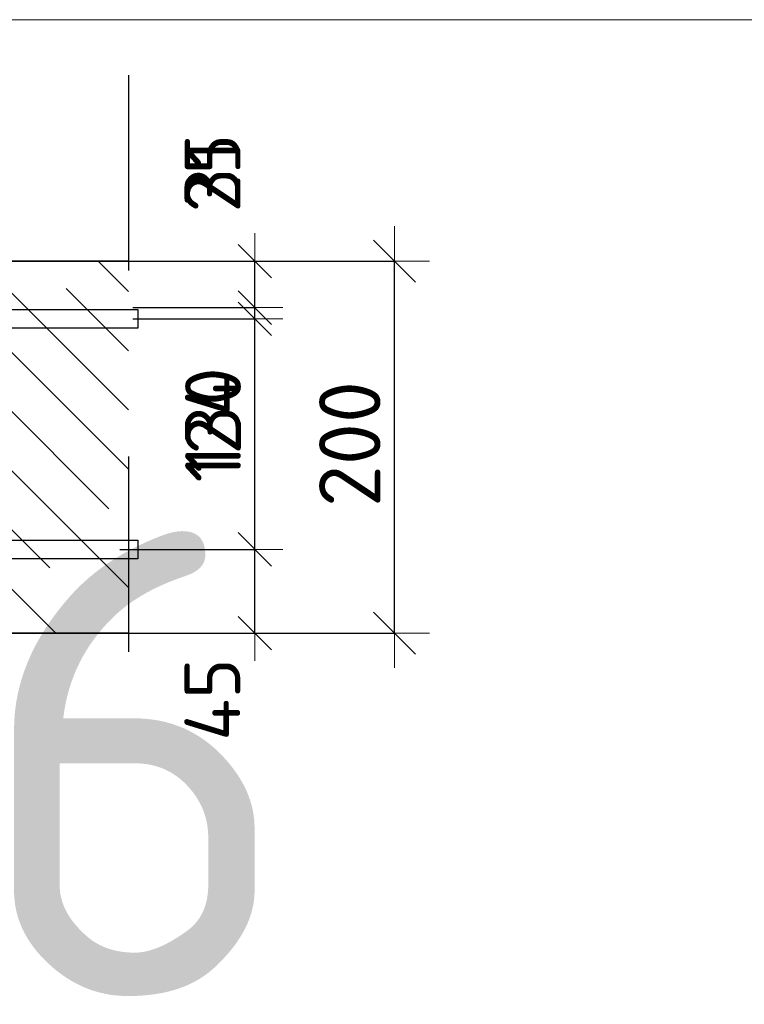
# Model space of a CAD drawing. Header units: metres. Extents: x -38 to 98, y -15 to 21.
# Tile 104 of 147: x 72.697 to 73.087, y 7.142 to 7.672. Entities that reach past the tile are written whole.
import ezdxf

# ---------------------------------------------------------------- set-up
doc = ezdxf.new("R2010")
doc.units = ezdxf.units.M
doc.header["$PDMODE"] = 65
doc.linetypes.add('______4', pattern=[0.135, 0.105, -0.03])
for name, color, linetype, lineweight in [('XR$3$Арм. стержнями верхней зоны', 180, 'Continuous', 35), ('XR$3$Арм. стержнями нижней зоны', 180, 'Continuous', 35), ('XR$3$Размерная линия (1)', 7, 'Continuous', 13), ('XR$3$Размерная линия_ общее', 7, 'Continuous', 13), ('XR$4$Текст_ примечание', 7, 'Continuous', 13), ('XR$5$Арм. стержнями верхней зоны', 180, 'Continuous', 35), ('XR$5$Арм. стержнями нижней зоны', 180, 'Continuous', 35), ('XR$5$Размерная линия (1)', 7, 'Continuous', 13), ('XR$5$Размерная линия_ общее', 7, 'Continuous', 13)]:
    doc.layers.add(name, color=color, linetype=linetype, lineweight=lineweight)
doc.styles.add('ISOCPEUR', font='txt')
doc.dimstyles.new('DIMSTYLE_12', dxfattribs={"dimtxt": 0.03, "dimasz": 0.03, "dimexe": 0, "dimexo": 0, "dimgap": 0.015, "dimtad": 2, "dimdec": 0, "dimlfac": 1000, "dimrnd": 1, "dimzin": 12, "dimdsep": 46, "dimtxsty": 'ISOCPEUR', "dimblk1": 'ALL_ML_STRICH', "dimblk2": 'ALL_ML_STRICH', "dimsah": 1, "dimcen": 0, "dimclrd": 7, "dimclre": 256, "dimclrt": 7, "dimadec": 0, "dimazin": 0, "dimtfac": 1, "dimtdec": 0, "dimtix": 1, "dimtmove": 2, "dimatfit": 3, "dimfxl": 0, "dimtzin": 0, "dimlwd": 0, "dimlwe": -3, "dimarcsym": 0})
doc.dimstyles.new('DIMSTYLE_14', dxfattribs={"dimtxt": 0.03, "dimasz": 0.03, "dimexe": 0, "dimexo": 0, "dimgap": 0.015, "dimtad": 2, "dimdec": 0, "dimlfac": 1000, "dimrnd": 1, "dimzin": 12, "dimdsep": 46, "dimtxsty": 'ISOCPEUR', "dimblk1": 'ALL_ML_STRICH', "dimblk2": 'ALL_ML_STRICH', "dimsah": 1, "dimcen": 0, "dimclrd": 7, "dimclre": 256, "dimclrt": 7, "dimadec": 0, "dimazin": 0, "dimtfac": 1, "dimtdec": 0, "dimtix": 1, "dimtmove": 2, "dimatfit": 3, "dimfxl": 0, "dimtvp": 1.2, "dimtzin": 0, "dimlwd": 0, "dimlwe": -3, "dimarcsym": 0})
doc.dimstyles.new('DIMSTYLE_8', dxfattribs={"dimtxt": 0.033, "dimasz": 0.0375, "dimexe": 0, "dimexo": 0, "dimgap": 0.0165, "dimtad": 2, "dimdec": 0, "dimlfac": 1000, "dimrnd": 1, "dimzin": 12, "dimdsep": 46, "dimtxsty": 'ISOCPEUR', "dimblk1": 'ALL_ML_STRICH', "dimblk2": 'ALL_ML_STRICH', "dimsah": 1, "dimcen": 0, "dimclrd": 7, "dimclre": 256, "dimclrt": 7, "dimadec": 0, "dimazin": 0, "dimtfac": 1, "dimtdec": 0, "dimtix": 1, "dimtmove": 2, "dimatfit": 3, "dimfxl": 0, "dimtzin": 0, "dimlwd": 0, "dimlwe": -3, "dimarcsym": 0})
pattern_1 = [(135, (0, 0), (-0.031819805, -0.031819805), [0.4, -0.05, 0, -0.05]), (135, (-0.01591, -0.01591), (-0.031819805, -0.031819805), [0.8, -0.1, 0.1, -0.1])]

# ---------------------------------------------------------------- blocks, each defined once
blk = doc.blocks.new('ALL_ML_STRICH')
at = {"color": 0, "linetype": 'ByBlock', "lineweight": -2}
for p, q in [((0, -0.5), (0, 0.5)), ((-0.3, -0.3), (0.3, 0.3)), ((-1, 0), (0.5, 0))]:
    blk.add_line(p, q, dxfattribs=at)
blk = doc.blocks.new('*D135')
at = {"layer": 'DEFPOINTS', "color": 7, "linetype": 'Continuous', "lineweight": 13, "transparency": 33554687}
for p in [(72.7273, 7.54188), (72.7273, 7.34188), (72.89884, 7.34188)]:
    blk.add_point(p, dxfattribs=at)
at = {"layer": 'XR$3$Размерная линия_ общее', "color": 253, "linetype": 'Continuous', "lineweight": -2, "true_color": 0xa0a0a0, "transparency": 33554687}
for p, q in [((72.7473, 7.54188), (72.89884, 7.54188)), ((72.7473, 7.34188), (72.89884, 7.34188))]:
    blk.add_line(p, q, dxfattribs=at)
at = {"layer": 'XR$3$Размерная линия_ общее', "color": 7, "linetype": 'Continuous', "lineweight": -2, "transparency": 33554687}
blk.add_line((72.89884, 7.34188), (72.89884, 7.54188), dxfattribs=at)
at = {"layer": 'XR$3$Размерная линия_ общее', "color": 7, "linetype": 'Continuous', "lineweight": 13, "transparency": 33554687, "xscale": 0.0375, "yscale": 0.0375, "zscale": 0.0375}
for p, rotation in [((72.89884, 7.54188), 90), ((72.89884, 7.34188), 270)]:
    blk.add_blockref('ALL_ML_STRICH', p, dxfattribs=dict(at, rotation=rotation))
at = {"layer": 'XR$3$Размерная линия_ общее', "color": 7, "linetype": 'Continuous', "lineweight": 13, "transparency": 33554687, "insert": (72.87484, 7.44353), "char_height": 0.033, "width": 0.099, "attachment_point": 5, "rotation": 90, "style": 'ISOCPEUR'}
blk.add_mtext('\\A1;{200}', dxfattribs=at)
blk = doc.blocks.new('*D201')
at = {"layer": 'DEFPOINTS', "color": 7, "linetype": 'Continuous', "lineweight": 13, "transparency": 33554687}
for p in [(72.73118, 7.38688), (72.74403, 7.34188), (72.82384, 7.34188)]:
    blk.add_point(p, dxfattribs=at)
at = {"layer": 'XR$3$Размерная линия (1)', "color": 9, "linetype": 'Continuous', "lineweight": -2, "true_color": 0xc7c7c7, "transparency": 33554687}
for p, q in [((72.75118, 7.38688), (72.82384, 7.38688)), ((72.76403, 7.34188), (72.82384, 7.34188))]:
    blk.add_line(p, q, dxfattribs=at)
at = {"layer": 'XR$3$Размерная линия (1)', "color": 7, "linetype": 'Continuous', "lineweight": -2, "transparency": 33554687}
blk.add_line((72.82384, 7.34188), (72.82384, 7.38688), dxfattribs=at)
at = {"layer": 'XR$3$Размерная линия (1)', "color": 7, "linetype": 'Continuous', "lineweight": 13, "transparency": 33554687, "xscale": 0.03, "yscale": 0.03, "zscale": 0.03}
for p, rotation in [((72.82384, 7.38688), 90), ((72.82384, 7.34188), 270)]:
    blk.add_blockref('ALL_ML_STRICH', p, dxfattribs=dict(at, rotation=rotation))
at = {"layer": 'XR$3$Размерная линия (1)', "color": 7, "linetype": 'Continuous', "lineweight": 13, "transparency": 33554687, "insert": (72.80098, 7.30614), "char_height": 0.03, "width": 0.06, "attachment_point": 5, "rotation": 90, "style": 'ISOCPEUR'}
blk.add_mtext('\\A1;{45}', dxfattribs=at)
blk = doc.blocks.new('*D202')
at = {"layer": 'DEFPOINTS', "color": 7, "linetype": 'Continuous', "lineweight": 13, "transparency": 33554687}
for p in [(72.73821, 7.51088), (72.73118, 7.38688), (72.82384, 7.38688)]:
    blk.add_point(p, dxfattribs=at)
at = {"layer": 'XR$3$Размерная линия (1)', "color": 9, "linetype": 'Continuous', "lineweight": -2, "true_color": 0xc7c7c7, "transparency": 33554687}
for p, q in [((72.75821, 7.51088), (72.82384, 7.51088)), ((72.75118, 7.38688), (72.82384, 7.38688))]:
    blk.add_line(p, q, dxfattribs=at)
at = {"layer": 'XR$3$Размерная линия (1)', "color": 7, "linetype": 'Continuous', "lineweight": -2, "transparency": 33554687}
blk.add_line((72.82384, 7.38688), (72.82384, 7.51088), dxfattribs=at)
at = {"layer": 'XR$3$Размерная линия (1)', "color": 7, "linetype": 'Continuous', "lineweight": 13, "transparency": 33554687, "xscale": 0.03, "yscale": 0.03, "zscale": 0.03}
for p, rotation in [((72.82384, 7.51088), 90), ((72.82384, 7.38688), 270)]:
    blk.add_blockref('ALL_ML_STRICH', p, dxfattribs=dict(at, rotation=rotation))
at = {"layer": 'XR$3$Размерная линия (1)', "color": 7, "linetype": 'Continuous', "lineweight": 13, "transparency": 33554687, "insert": (72.80134, 7.45188), "char_height": 0.03, "width": 0.09, "attachment_point": 5, "rotation": 90, "style": 'ISOCPEUR'}
blk.add_mtext('\\A1;{124}', dxfattribs=at)
blk = doc.blocks.new('*D203')
at = {"layer": 'DEFPOINTS', "color": 7, "linetype": 'Continuous', "lineweight": 13, "transparency": 33554687}
for p in [(72.72034, 7.54188), (72.73821, 7.51088), (72.82384, 7.51088)]:
    blk.add_point(p, dxfattribs=at)
at = {"layer": 'XR$3$Размерная линия (1)', "color": 9, "linetype": 'Continuous', "lineweight": -2, "true_color": 0xc7c7c7, "transparency": 33554687}
for p, q in [((72.74034, 7.54188), (72.82384, 7.54188)), ((72.75821, 7.51088), (72.82384, 7.51088))]:
    blk.add_line(p, q, dxfattribs=at)
at = {"layer": 'XR$3$Размерная линия (1)', "color": 7, "linetype": 'Continuous', "lineweight": -2, "transparency": 33554687}
blk.add_line((72.82384, 7.51088), (72.82384, 7.54188), dxfattribs=at)
at = {"layer": 'XR$3$Размерная линия (1)', "color": 7, "linetype": 'Continuous', "lineweight": 13, "transparency": 33554687, "xscale": 0.03, "yscale": 0.03, "zscale": 0.03}
for p, rotation in [((72.82384, 7.54188), 90), ((72.82384, 7.51088), 270)]:
    blk.add_blockref('ALL_ML_STRICH', p, dxfattribs=dict(at, rotation=rotation))
at = {"layer": 'XR$3$Размерная линия (1)', "color": 7, "linetype": 'Continuous', "lineweight": 13, "transparency": 33554687, "insert": (72.8011, 7.58917), "char_height": 0.03, "width": 0.06, "attachment_point": 5, "rotation": 90, "style": 'ISOCPEUR'}
blk.add_mtext('\\A1;{31}', dxfattribs=at)
blk = doc.blocks.new('*D766')
at = {"layer": 'DEFPOINTS', "color": 7, "linetype": 'Continuous', "lineweight": 13, "transparency": 33554687}
for p in [(72.7273, 7.54188), (72.7273, 7.34188), (72.89884, 7.34188)]:
    blk.add_point(p, dxfattribs=at)
at = {"layer": 'XR$5$Размерная линия_ общее', "color": 253, "linetype": 'Continuous', "lineweight": -2, "true_color": 0xa0a0a0, "transparency": 33554687}
for p, q in [((72.7473, 7.54188), (72.89884, 7.54188)), ((72.7473, 7.34188), (72.89884, 7.34188))]:
    blk.add_line(p, q, dxfattribs=at)
at = {"layer": 'XR$5$Размерная линия_ общее', "color": 7, "linetype": 'Continuous', "lineweight": -2, "transparency": 33554687}
blk.add_line((72.89884, 7.34188), (72.89884, 7.54188), dxfattribs=at)
at = {"layer": 'XR$5$Размерная линия_ общее', "color": 7, "linetype": 'Continuous', "lineweight": 13, "transparency": 33554687, "xscale": 0.0375, "yscale": 0.0375, "zscale": 0.0375}
for p, rotation in [((72.89884, 7.54188), 90), ((72.89884, 7.34188), 270)]:
    blk.add_blockref('ALL_ML_STRICH', p, dxfattribs=dict(at, rotation=rotation))
at = {"layer": 'XR$5$Размерная линия_ общее', "color": 7, "linetype": 'Continuous', "lineweight": 13, "transparency": 33554687, "insert": (72.87484, 7.44353), "char_height": 0.033, "width": 0.099, "attachment_point": 5, "rotation": 90, "style": 'ISOCPEUR'}
blk.add_mtext('\\A1;{200}', dxfattribs=at)
blk = doc.blocks.new('*D768')
at = {"layer": 'DEFPOINTS', "color": 7, "linetype": 'Continuous', "lineweight": 13, "transparency": 33554687}
for p in [(72.73118, 7.38688), (72.74403, 7.34188), (72.82384, 7.34188)]:
    blk.add_point(p, dxfattribs=at)
at = {"layer": 'XR$5$Размерная линия (1)', "color": 9, "linetype": 'Continuous', "lineweight": -2, "true_color": 0xc7c7c7, "transparency": 33554687}
for p, q in [((72.75118, 7.38688), (72.82384, 7.38688)), ((72.76403, 7.34188), (72.82384, 7.34188))]:
    blk.add_line(p, q, dxfattribs=at)
at = {"layer": 'XR$5$Размерная линия (1)', "color": 7, "linetype": 'Continuous', "lineweight": -2, "transparency": 33554687}
blk.add_line((72.82384, 7.34188), (72.82384, 7.38688), dxfattribs=at)
at = {"layer": 'XR$5$Размерная линия (1)', "color": 7, "linetype": 'Continuous', "lineweight": 13, "transparency": 33554687, "xscale": 0.03, "yscale": 0.03, "zscale": 0.03}
for p, rotation in [((72.82384, 7.38688), 90), ((72.82384, 7.34188), 270)]:
    blk.add_blockref('ALL_ML_STRICH', p, dxfattribs=dict(at, rotation=rotation))
at = {"layer": 'XR$5$Размерная линия (1)', "color": 7, "linetype": 'Continuous', "lineweight": 13, "transparency": 33554687, "insert": (72.80098, 7.30614), "char_height": 0.03, "width": 0.06, "attachment_point": 5, "rotation": 90, "style": 'ISOCPEUR'}
blk.add_mtext('\\A1;{45}', dxfattribs=at)
blk = doc.blocks.new('*D769')
at = {"layer": 'DEFPOINTS', "color": 7, "linetype": 'Continuous', "lineweight": 13, "transparency": 33554687}
for p in [(72.73821, 7.51688), (72.73118, 7.38688), (72.82384, 7.38688)]:
    blk.add_point(p, dxfattribs=at)
at = {"layer": 'XR$5$Размерная линия (1)', "color": 9, "linetype": 'Continuous', "lineweight": -2, "true_color": 0xc7c7c7, "transparency": 33554687}
for p, q in [((72.75821, 7.51688), (72.82384, 7.51688)), ((72.75118, 7.38688), (72.82384, 7.38688))]:
    blk.add_line(p, q, dxfattribs=at)
at = {"layer": 'XR$5$Размерная линия (1)', "color": 7, "linetype": 'Continuous', "lineweight": -2, "transparency": 33554687}
blk.add_line((72.82384, 7.38688), (72.82384, 7.51688), dxfattribs=at)
at = {"layer": 'XR$5$Размерная линия (1)', "color": 7, "linetype": 'Continuous', "lineweight": 13, "transparency": 33554687, "xscale": 0.03, "yscale": 0.03, "zscale": 0.03}
for p, rotation in [((72.82384, 7.51688), 90), ((72.82384, 7.38688), 270)]:
    blk.add_blockref('ALL_ML_STRICH', p, dxfattribs=dict(at, rotation=rotation))
at = {"layer": 'XR$5$Размерная линия (1)', "color": 7, "linetype": 'Continuous', "lineweight": 13, "transparency": 33554687, "insert": (72.80134, 7.45638), "char_height": 0.03, "width": 0.09, "attachment_point": 5, "rotation": 90, "style": 'ISOCPEUR'}
blk.add_mtext('\\A1;{130}', dxfattribs=at)
blk = doc.blocks.new('*D770')
at = {"layer": 'DEFPOINTS', "color": 7, "linetype": 'Continuous', "lineweight": 13, "transparency": 33554687}
for p in [(72.72034, 7.54188), (72.73821, 7.51688), (72.82384, 7.51688)]:
    blk.add_point(p, dxfattribs=at)
at = {"layer": 'XR$5$Размерная линия (1)', "color": 9, "linetype": 'Continuous', "lineweight": -2, "true_color": 0xc7c7c7, "transparency": 33554687}
for p, q in [((72.74034, 7.54188), (72.82384, 7.54188)), ((72.75821, 7.51688), (72.82384, 7.51688))]:
    blk.add_line(p, q, dxfattribs=at)
at = {"layer": 'XR$5$Размерная линия (1)', "color": 7, "linetype": 'Continuous', "lineweight": -2, "transparency": 33554687}
blk.add_line((72.82384, 7.51688), (72.82384, 7.54188), dxfattribs=at)
at = {"layer": 'XR$5$Размерная линия (1)', "color": 7, "linetype": 'Continuous', "lineweight": 13, "transparency": 33554687, "xscale": 0.03, "yscale": 0.03, "zscale": 0.03}
for p, rotation in [((72.82384, 7.54188), 90), ((72.82384, 7.51688), 270)]:
    blk.add_blockref('ALL_ML_STRICH', p, dxfattribs=dict(at, rotation=rotation))
at = {"layer": 'XR$5$Размерная линия (1)', "color": 7, "linetype": 'Continuous', "lineweight": 13, "transparency": 33554687, "insert": (72.8011, 7.58917), "char_height": 0.03, "width": 0.06, "attachment_point": 5, "rotation": 90, "style": 'ISOCPEUR'}
blk.add_mtext('\\A1;{25}', dxfattribs=at)

msp = doc.modelspace()

# ---------------------------------------------------------------- hatches: boundary and pattern name
at = {"linetype": 'Continuous', "lineweight": 13, "transparency": 33554687}
h = msp.add_hatch(dxfattribs=at)
h.set_pattern_fill('__________540', scale=0.015, style=0, pattern_type=2)
h.set_pattern_definition(pattern_1)
h.paths.add_polyline_path([(72.1675, 7.54188), (72.1675, 7.34188), (72.75595, 7.34188), (72.75595, 7.54188)], flags=0)
h = msp.add_hatch(dxfattribs=at)
h.set_pattern_fill('__________540', scale=0.015, style=0, pattern_type=2)
h.set_pattern_definition(pattern_1)
h.paths.add_polyline_path([(72.1675, 7.54188), (72.1675, 7.34188), (72.75595, 7.34188), (72.75595, 7.54188)], flags=0)

# ---------------------------------------------------------------- linework, layer by layer
at = {"color": 7, "linetype": '______4', "lineweight": 25, "transparency": 33554687}
msp.add_line((72.75595, 7.64188), (72.75595, 7.24188), dxfattribs=at)
msp.add_line((72.75595, 7.64188), (72.75595, 7.24188), dxfattribs=at)
at = {"color": 7, "linetype": 'Continuous', "lineweight": 35, "transparency": 33554687}
for p, q in [((72.75595, 7.54188), (72.1675, 7.54188)), ((72.75595, 7.54188), (72.1675, 7.54188)), ((72.1675, 7.34188), (72.75595, 7.34188)), ((72.1675, 7.34188), (72.75595, 7.34188))]:
    msp.add_line(p, q, dxfattribs=at)
at = {"layer": 'XR$3$Арм. стержнями верхней зоны', "color": 4, "linetype": 'Continuous', "lineweight": 25, "transparency": 33554687}
for points in [[(72.76095, 7.50588), (72.1875, 7.50588), (72.1875, 7.51588), (72.76095, 7.51588), (72.76095, 7.50588)], [(72.76095, 7.50588), (72.44251, 7.50588), (72.44251, 7.51588), (72.76095, 7.51588), (72.76095, 7.50588)]]:
    msp.add_lwpolyline(points, dxfattribs=at)
at = {"layer": 'XR$3$Арм. стержнями нижней зоны', "color": 4, "linetype": 'Continuous', "lineweight": 25, "transparency": 33554687}
for points in [[(72.76095, 7.38188), (72.1875, 7.38188), (72.1875, 7.39188), (72.76095, 7.39188), (72.76095, 7.38188)], [(72.76095, 7.38188), (72.44251, 7.38188), (72.44251, 7.39188), (72.76095, 7.39188), (72.76095, 7.38188)]]:
    msp.add_lwpolyline(points, dxfattribs=at)
at = {"layer": 'XR$4$Текст_ примечание', "color": 7, "linetype": 'Continuous', "lineweight": 13, "transparency": 33554687}
msp.add_line((86.41979, 7.67171), (67.91979, 7.67171), dxfattribs=at)
at = {"layer": 'XR$5$Арм. стержнями верхней зоны', "color": 4, "linetype": 'Continuous', "lineweight": 25, "transparency": 33554687}
for points in [[(72.76095, 7.50588), (72.1875, 7.50588), (72.1875, 7.51588), (72.76095, 7.51588), (72.76095, 7.50588)], [(72.76095, 7.50588), (72.44251, 7.50588), (72.44251, 7.51588), (72.76095, 7.51588), (72.76095, 7.50588)]]:
    msp.add_lwpolyline(points, dxfattribs=at)
at = {"layer": 'XR$5$Арм. стержнями нижней зоны', "color": 4, "linetype": 'Continuous', "lineweight": 25, "transparency": 33554687}
for points in [[(72.76095, 7.38188), (72.1875, 7.38188), (72.1875, 7.39188), (72.76095, 7.39188), (72.76095, 7.38188)], [(72.76095, 7.38188), (72.44251, 7.38188), (72.44251, 7.39188), (72.76095, 7.39188), (72.76095, 7.38188)]]:
    msp.add_lwpolyline(points, dxfattribs=at)

# ---------------------------------------------------------------- texts
at = {"layer": 'XR$4$Текст_ примечание', "color": 7, "linetype": 'Continuous', "lineweight": 35, "transparency": 33554687, "insert": (70.35063, 7.14671), "char_height": 0.25, "width": 2.7437149, "attachment_point": 7, "style": 'ISOCPEUR'}
msp.add_mtext('\\W0.96;ГОСТ 34028-2016', dxfattribs=at)

# ---------------------------------------------------------------- dimensions: what is measured, and where the dimension line sits
at = {"layer": 'XR$3$Размерная линия (1)', "color": 7, "linetype": 'Continuous', "lineweight": 13, "transparency": 33554687}
for base, p1, p2, dimstyle, picture, middle in [((72.82384, 7.54188), (72.75821, 7.51088), (72.74034, 7.54188), 'DIMSTYLE_14', '*D203', (72.8011, 7.58917)), ((72.82384, 7.51088), (72.75118, 7.38688), (72.75821, 7.51088), 'DIMSTYLE_12', '*D202', (72.80134, 7.45188)), ((72.82384, 7.38688), (72.76403, 7.34188), (72.75118, 7.38688), 'DIMSTYLE_14', '*D201', (72.80098, 7.30614))]:
    dim = msp.add_linear_dim(base=base, p1=p1, p2=p2, angle=90, dimstyle=dimstyle, override={"dimpost": '<>', "dimclrd": 7, "dimclre": 9, "dimclrt": 7, "dimlwd": 0, "dimlwe": 65533}, dxfattribs=at)
    dim.commit()
    dim.dimension.update_dxf_attribs({"geometry": picture, "text_midpoint": middle, "dimtype": 160})
at = {"layer": 'XR$3$Размерная линия_ общее', "color": 7, "linetype": 'Continuous', "lineweight": 13, "transparency": 33554687}
dim = msp.add_linear_dim(base=(72.89884, 7.54188), p1=(72.7473, 7.34188), p2=(72.7473, 7.54188), angle=90, dimstyle='DIMSTYLE_8', override={"dimpost": '<>', "dimclrd": 7, "dimclre": 253, "dimclrt": 7, "dimlwd": 0, "dimlwe": 65533}, dxfattribs=at)
dim.commit()
dim.dimension.update_dxf_attribs({"geometry": '*D135', "text_midpoint": (72.87484, 7.44353), "dimtype": 160})
at = {"layer": 'XR$5$Размерная линия (1)', "color": 7, "linetype": 'Continuous', "lineweight": 13, "transparency": 33554687}
for base, p1, p2, dimstyle, picture, middle in [((72.82384, 7.54188), (72.75821, 7.51688), (72.74034, 7.54188), 'DIMSTYLE_14', '*D770', (72.8011, 7.58917)), ((72.82384, 7.51688), (72.75118, 7.38688), (72.75821, 7.51688), 'DIMSTYLE_12', '*D769', (72.80134, 7.45638)), ((72.82384, 7.38688), (72.76403, 7.34188), (72.75118, 7.38688), 'DIMSTYLE_14', '*D768', (72.80098, 7.30614))]:
    dim = msp.add_linear_dim(base=base, p1=p1, p2=p2, angle=90, dimstyle=dimstyle, override={"dimpost": '<>', "dimclrd": 7, "dimclre": 9, "dimclrt": 7, "dimlwd": 0, "dimlwe": 65533}, dxfattribs=at)
    dim.commit()
    dim.dimension.update_dxf_attribs({"geometry": picture, "text_midpoint": middle, "dimtype": 160})
at = {"layer": 'XR$5$Размерная линия_ общее', "color": 7, "linetype": 'Continuous', "lineweight": 13, "transparency": 33554687}
dim = msp.add_linear_dim(base=(72.89884, 7.54188), p1=(72.7473, 7.34188), p2=(72.7473, 7.54188), angle=90, dimstyle='DIMSTYLE_8', override={"dimpost": '<>', "dimclrd": 7, "dimclre": 253, "dimclrt": 7, "dimlwd": 0, "dimlwe": 65533}, dxfattribs=at)
dim.commit()
dim.dimension.update_dxf_attribs({"geometry": '*D766', "text_midpoint": (72.87484, 7.44353), "dimtype": 160})

doc.saveas('drawing.dxf')
